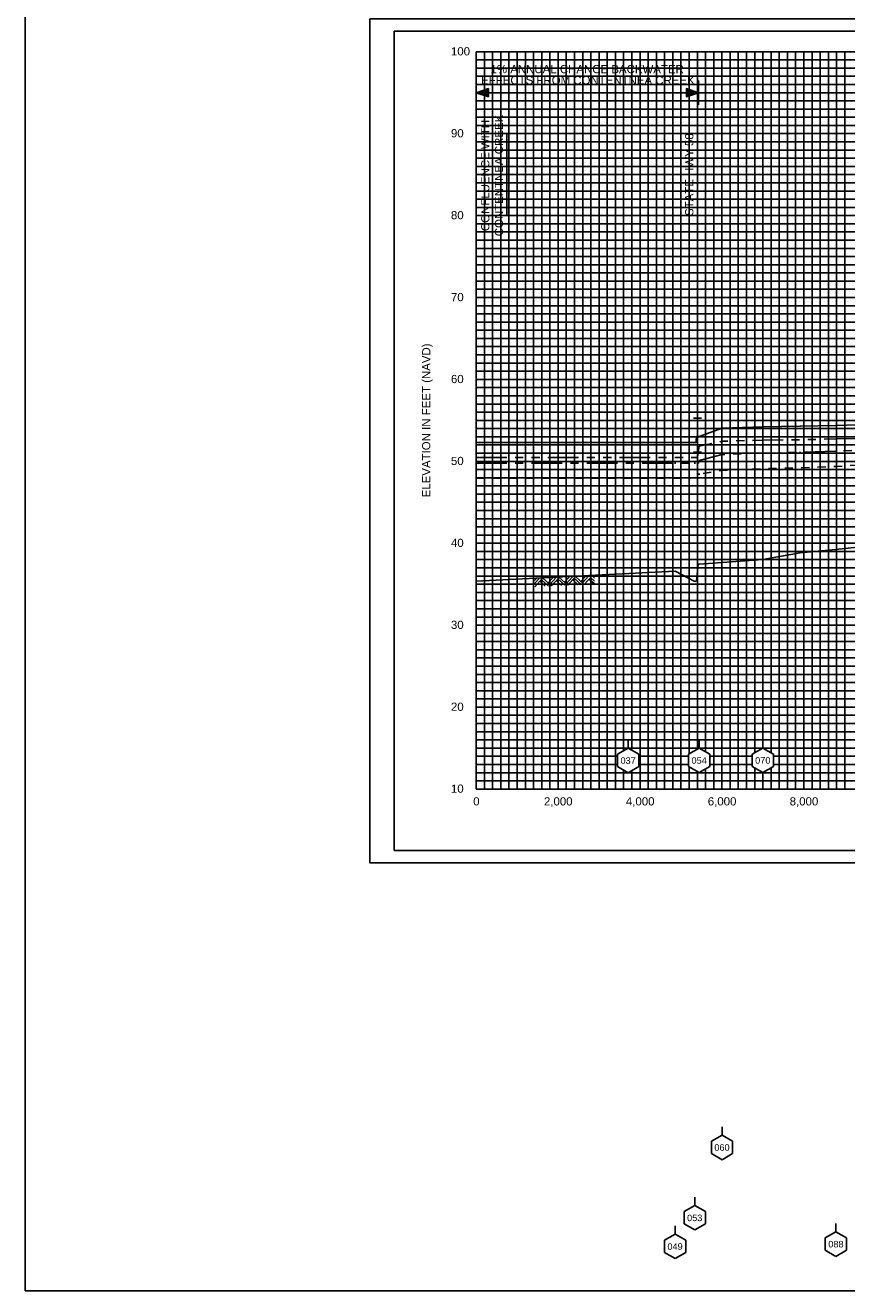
# Model space of a CAD drawing. Header units: inches. Extents: x 8.4 to 99.3, y 18.3 to 56.5.
# Tile 2 of 7: x 8.4 to 18.4, y 33.3 to 48.7. Entities that reach past the tile are written whole.
import ezdxf
from ezdxf.enums import TextEntityAlignment as Align

# ---------------------------------------------------------------- set-up
doc = ezdxf.new("R2010")
doc.units = ezdxf.units.IN
doc.header["$LTSCALE"] = 0.3
doc.header["$MEASUREMENT"] = 0
doc.set_wipeout_variables(frame=1)
for name, pattern in [('CENTER', [2, 1.25, -0.25, 0.25, -0.25]), ('DOT', [0.25, 0, -0.25]), ('HIDDEN', [0.375, 0.25, -0.125]), ('PHANTOM', [2.5, 1.25, -0.25, 0.25, -0.25, 0.25, -0.25])]:
    doc.linetypes.add(name, pattern=pattern)
doc.layers.get('0').update_dxf_attribs({"color": 3, "plot": 0})
for name, color, linetype in [('1', 5, 'Continuous'), ('2', 50, 'Continuous'), ('3', 9, 'DOT'), ('ROCK', 7, 'Continuous'), ('STREAM', 5, 'Continuous'), ('STRUCTURE', 30, 'Continuous'), ('TEXT', 255, 'Continuous'), ('WS10', 4, 'HIDDEN'), ('WS100', 5, 'PHANTOM'), ('WS50', 1, 'CENTER'), ('WS500', 1, 'Continuous'), ('XSEC', 7, 'Continuous')]:
    doc.layers.add(name, color=color, linetype=linetype)
doc.styles.add('ARIAL', font='ARIAL.TTF')
doc.styles.add('xs', font='ARIAL.TTF')

# ---------------------------------------------------------------- blocks, each defined once
blk = doc.blocks.new('rock')
at = {"layer": 'STREAM'}
for p, q in [((0.171, 0.001), (0.147, -0.023)), ((0.209, 0.001), (0.147, -0.061)), ((0.247, 0.001), (0.147, -0.099)), ((0.251, 0.001), (0.351, -0.099)), ((0.375, 0.001), (0.313, -0.061)), ((0.413, 0.001), (0.332, -0.08)), ((0.451, 0.001), (0.351, -0.099)), ((0.451, 0.001), (0.551, -0.099)), ((0.575, 0.001), (0.513, -0.061)), ((0.613, 0.001), (0.532, -0.08)), ((0.651, 0.001), (0.551, -0.099)), ((0.651, 0.001), (0.751, -0.099)), ((0.776, 0.001), (0.713, -0.061)), ((0.813, 0.001), (0.732, -0.08)), ((0.851, 0.001), (0.751, -0.099)), ((0.851, 0.001), (0.88, -0.028)), ((0.211, -0.034), (0.275, -0.099)), ((0.23, -0.016), (0.313, -0.099)), ((0.413, -0.036), (0.475, -0.099)), ((0.432, -0.018), (0.513, -0.099)), ((0.613, -0.036), (0.676, -0.099)), ((0.632, -0.018), (0.713, -0.099)), ((0.813, -0.036), (0.876, -0.099)), ((0.832, -0.018), (0.88, -0.066))]:
    blk.add_line(p, q, dxfattribs=at)
blk = doc.blocks.new('wipeout')
blk.add_wipeout([(0, 0.15), (-0.129917, 0.075), (-0.129917, -0.075), (0, -0.15), (0.129917, -0.075), (0.129917, 0.075)])
blk = doc.blocks.new('xsec')
blk.add_line((0, 0.35), (0, 0.25))
blk.add_blockref('wipeout', (0, 0.1))
for p, q in [((-0.13, 0.175), (0, 0.25)), ((-0.13, 0.025), (-0.13, 0.175)), ((0.13, 0.175), (0, 0.25)), ((0, 0.25), (0, 0.25)), ((0.13, 0.025), (0.13, 0.175)), ((0, -0.05), (-0.13, 0.025)), ((0, -0.05), (0.13, 0.025))]:
    blk.add_line(p, q)

msp = doc.modelspace()

# ---------------------------------------------------------------- linework, layer by layer
at = {"layer": '1'}
for p, q in [((12.886, 48.627), (12.886, 38.627)), ((28.386, 48.627), (12.886, 48.627)), ((12.886, 38.627), (12.886, 38.627)), ((12.886, 38.627), (28.386, 38.627)), ((12.886, 38.627), (12.886, 38.627))]:
    msp.add_line(p, q, dxfattribs=at)
at = {"layer": '2', "color": 50}
for p, q in [((13.886, 39.377), (13.886, 48.377)), ((13.886, 48.377), (26.886, 48.377)), ((14.886, 39.377), (14.886, 48.377)), ((15.886, 39.377), (15.886, 48.377)), ((16.886, 39.377), (16.886, 48.377)), ((17.886, 39.377), (17.886, 48.377)), ((13.886, 46.377), (26.886, 46.377)), ((13.886, 45.377), (26.886, 45.377)), ((13.886, 44.377), (26.886, 44.377)), ((13.886, 43.377), (26.886, 43.377)), ((13.886, 42.377), (26.886, 42.377)), ((13.886, 41.377), (26.886, 41.377)), ((13.886, 40.377), (23.886, 40.377)), ((13.886, 39.377), (26.886, 39.377))]:
    msp.add_line(p, q, dxfattribs=at)
at = {"layer": '2', "color": 50, "linetype": 'Continuous'}
msp.add_line((13.886, 47.377), (26.886, 47.377), dxfattribs=at)
at = {"layer": '3', "color": 8, "linetype": 'Continuous'}
for p, q in [((13.986, 39.377), (13.986, 48.377)), ((14.086, 39.377), (14.086, 48.377)), ((14.186, 39.377), (14.186, 48.377)), ((14.286, 39.377), (14.286, 48.377)), ((14.386, 39.377), (14.386, 48.377)), ((14.486, 39.377), (14.486, 48.377)), ((14.586, 39.377), (14.586, 48.377)), ((14.686, 39.377), (14.686, 48.377)), ((14.786, 39.377), (14.786, 48.377)), ((14.986, 39.377), (14.986, 48.377)), ((15.086, 39.377), (15.086, 48.377)), ((15.186, 39.377), (15.186, 48.377)), ((15.286, 39.377), (15.286, 48.377)), ((15.386, 39.377), (15.386, 48.377)), ((15.486, 39.377), (15.486, 48.377)), ((15.586, 39.377), (15.586, 48.377)), ((15.686, 39.377), (15.686, 48.377)), ((15.786, 39.377), (15.786, 48.377)), ((15.986, 39.377), (15.986, 48.377)), ((16.086, 39.377), (16.086, 48.377)), ((16.186, 39.377), (16.186, 48.377)), ((16.286, 39.377), (16.286, 48.377)), ((16.386, 39.377), (16.386, 48.377)), ((16.486, 39.377), (16.486, 48.377)), ((16.586, 39.377), (16.586, 48.377)), ((16.686, 39.377), (16.686, 48.377)), ((16.786, 39.377), (16.786, 48.377)), ((16.986, 39.377), (16.986, 48.377)), ((17.086, 39.377), (17.086, 48.377)), ((17.186, 39.377), (17.186, 48.377)), ((17.286, 39.377), (17.286, 48.377)), ((17.386, 39.377), (17.386, 48.377)), ((17.486, 39.377), (17.486, 48.377)), ((17.586, 39.377), (17.586, 48.377)), ((17.686, 39.377), (17.686, 48.377)), ((17.786, 39.377), (17.786, 48.377)), ((17.986, 39.377), (17.986, 48.377)), ((18.086, 39.377), (18.086, 48.377)), ((18.186, 39.377), (18.186, 48.377)), ((18.286, 39.377), (18.286, 48.377)), ((18.386, 39.377), (18.386, 48.377)), ((13.886, 48.277), (26.886, 48.277)), ((13.886, 48.177), (26.886, 48.177)), ((13.886, 48.077), (26.886, 48.077)), ((13.886, 47.977), (26.886, 47.977)), ((13.886, 47.877), (26.886, 47.877)), ((13.886, 47.777), (26.886, 47.777)), ((13.886, 47.677), (26.886, 47.677)), ((13.886, 47.577), (26.886, 47.577)), ((13.886, 47.477), (26.886, 47.477)), ((13.886, 47.277), (26.886, 47.277)), ((13.886, 47.177), (26.886, 47.177)), ((13.886, 47.077), (26.886, 47.077)), ((13.886, 46.977), (26.886, 46.977)), ((13.886, 46.877), (26.886, 46.877)), ((13.886, 46.777), (26.886, 46.777)), ((13.886, 46.677), (26.886, 46.677)), ((13.886, 46.577), (26.886, 46.577)), ((13.886, 46.477), (26.886, 46.477)), ((13.886, 46.277), (26.886, 46.277)), ((13.886, 46.177), (26.886, 46.177)), ((13.886, 46.077), (26.886, 46.077)), ((13.886, 45.977), (26.886, 45.977)), ((13.886, 45.877), (26.886, 45.877)), ((13.886, 45.777), (26.886, 45.777)), ((13.886, 45.677), (26.886, 45.677)), ((13.886, 45.577), (26.886, 45.577)), ((13.886, 45.477), (26.886, 45.477)), ((13.886, 45.277), (26.886, 45.277)), ((13.886, 45.177), (26.886, 45.177)), ((13.886, 45.077), (26.886, 45.077)), ((13.886, 44.977), (26.886, 44.977)), ((13.886, 44.877), (26.886, 44.877)), ((13.886, 44.777), (26.886, 44.777)), ((13.886, 44.677), (26.886, 44.677)), ((13.886, 44.577), (26.886, 44.577)), ((13.886, 44.477), (26.886, 44.477)), ((13.886, 44.277), (26.886, 44.277)), ((13.886, 44.177), (26.886, 44.177)), ((13.886, 44.077), (26.886, 44.077)), ((13.886, 43.977), (26.886, 43.977)), ((13.886, 43.877), (26.886, 43.877)), ((13.886, 43.777), (26.886, 43.777)), ((13.886, 43.677), (26.886, 43.677)), ((13.886, 43.577), (26.886, 43.577)), ((13.886, 43.477), (26.886, 43.477)), ((13.886, 43.277), (26.886, 43.277)), ((13.886, 43.177), (26.886, 43.177)), ((13.886, 43.077), (26.886, 43.077)), ((13.886, 42.977), (26.886, 42.977)), ((13.886, 42.877), (26.886, 42.877)), ((13.886, 42.777), (26.886, 42.777)), ((13.886, 42.677), (26.886, 42.677)), ((13.886, 42.577), (26.886, 42.577)), ((13.886, 42.477), (26.886, 42.477)), ((13.886, 42.277), (26.886, 42.277)), ((13.886, 42.177), (26.886, 42.177)), ((13.886, 42.077), (26.886, 42.077)), ((13.886, 41.977), (26.886, 41.977)), ((13.886, 41.877), (26.886, 41.877)), ((13.886, 41.777), (26.886, 41.777)), ((13.886, 41.677), (26.886, 41.677)), ((13.886, 41.577), (26.886, 41.577)), ((13.886, 41.477), (26.886, 41.477)), ((13.886, 41.277), (23.886, 41.277)), ((13.886, 41.177), (23.886, 41.177)), ((13.886, 41.077), (23.886, 41.077)), ((13.886, 40.977), (23.886, 40.977)), ((13.886, 40.877), (23.886, 40.877)), ((13.886, 40.777), (23.886, 40.777)), ((13.886, 40.677), (23.886, 40.677)), ((13.886, 40.577), (23.886, 40.577)), ((13.886, 40.477), (23.886, 40.477)), ((13.886, 40.277), (23.886, 40.277)), ((13.886, 40.177), (23.886, 40.177)), ((13.886, 40.077), (23.886, 40.077)), ((13.886, 39.977), (23.886, 39.977)), ((13.886, 39.877), (23.886, 39.877)), ((13.886, 39.777), (23.886, 39.777)), ((13.886, 39.677), (23.886, 39.677)), ((13.886, 39.577), (23.886, 39.577)), ((13.886, 39.477), (23.886, 39.477))]:
    msp.add_line(p, q, dxfattribs=at)
at = {"layer": 'STREAM'}
msp.add_lwpolyline([(13.886, 41.916), (16.314, 42.035), (16.554, 41.912), (16.577, 41.918), (16.597, 42.122), (16.608, 42.122), (16.887, 42.142), (17.385, 42.177), (17.842, 42.26), (18.278, 42.3), (18.541, 42.328)], dxfattribs=at)
at = {"layer": 'STRUCTURE'}
for p, q in [((16.537, 43.905), (16.637, 43.905)), ((16.587, 43.489), (16.587, 43.905)), ((16.537, 43.489), (16.637, 43.489))]:
    msp.add_line(p, q, dxfattribs=at)
msp.add_lwpolyline([(8.381, 56.531), (57.377, 56.531), (57.377, 33.254), (8.381, 33.254)], close=True, dxfattribs=at)
at = {"layer": 'TEXT'}
for p, q in [((13.886, 48.027), (13.886, 47.727)), ((13.886, 47.977), (13.886, 47.777)), ((16.602, 48.027), (16.602, 47.727)), ((13.886, 47.877), (16.602, 47.877))]:
    msp.add_line(p, q, dxfattribs=at)
for points in [[(13.886, 47.877), (14.036, 47.927), (14.036, 47.827), (13.886, 47.877)], [(16.602, 47.877), (16.452, 47.927), (16.452, 47.827), (16.602, 47.877)], [(16.587, 46.377), (16.587, 47.377), (16.587, 47.377)]]:
    msp.add_lwpolyline(points, dxfattribs=at)
at = {"layer": 'TEXT', "elevation": -10}
msp.add_lwpolyline([(14.261, 46.377), (14.261, 47.377), (14.261, 47.377)], dxfattribs=at)
at = {"layer": 'TEXT'}
for points in [[(14.036, 47.927), (13.886, 47.877), (14.036, 47.827)], [(16.452, 47.927), (16.452, 47.827), (16.602, 47.877)]]:
    msp.add_solid(points, dxfattribs=at)
at = {"layer": 'WS10', "flags": 128}
msp.add_lwpolyline([(13.886, 43.17), (16.314, 43.17), (16.314, 43.17), (16.501, 43.17), (16.501, 43.17), (16.554, 43.177), (16.554, 43.177), (16.577, 43.177), (16.577, 43.177), (16.597, 43.184), (16.597, 43.184), (16.608, 43.22), (16.608, 43.22), (16.887, 43.267), (16.887, 43.267), (17.385, 43.288), (17.385, 43.288), (17.842, 43.297), (17.842, 43.297), (18.278, 43.314), (18.278, 43.314), (18.541, 43.332), (18.541, 43.332), (18.76, 43.354), (18.76, 43.354), (19.206, 43.389), (19.206, 43.389), (19.617, 43.428), (19.617, 43.428), (19.981, 43.46), (19.981, 43.46), (20.312, 43.489), (20.312, 43.489), (20.648, 43.546), (20.648, 43.546), (20.947, 43.623), (20.947, 43.623), (21.099, 43.648), (21.099, 43.648), (21.114, 43.649), (21.114, 43.649), (21.129, 43.671), (21.129, 43.671), (21.134, 43.715), (21.134, 43.715), (21.354, 43.792), (21.354, 43.792), (21.589, 43.818), (21.589, 43.818), (21.992, 43.837), (21.992, 43.837), (22.285, 43.864), (22.285, 43.864), (22.652, 43.885), (22.652, 43.885), (23.103, 43.904), (23.103, 43.904), (23.7, 43.942), (23.7, 43.942), (24.299, 44.086), (24.299, 44.086), (24.723, 44.108), (24.723, 44.108), (25.144, 44.12), (25.144, 44.12), (25.558, 44.166), (25.558, 44.166), (25.945, 44.203), (25.945, 44.203), (26.44, 44.273), (26.44, 44.273), (26.7, 44.323), (26.886, 44.377), (26.886, 44.377), (26.886, 44.377)], dxfattribs=at)
at = {"layer": 'WS100', "flags": 128}
msp.add_lwpolyline([(13.886, 43.423), (16.588, 43.423), (16.597, 43.489), (16.597, 43.489), (16.608, 43.561), (16.608, 43.561), (16.887, 43.623), (16.887, 43.623), (17.385, 43.636), (17.385, 43.636), (17.842, 43.641), (17.842, 43.641), (18.278, 43.65), (18.278, 43.65), (18.541, 43.658), (18.541, 43.658), (18.76, 43.668), (18.76, 43.668), (19.206, 43.686), (19.206, 43.686), (19.617, 43.702), (19.617, 43.702), (19.981, 43.72), (19.981, 43.72), (20.312, 43.741), (20.312, 43.741), (20.648, 43.773), (20.648, 43.773), (20.947, 43.819), (20.947, 43.819), (21.099, 43.844), (21.099, 43.844), (21.114, 43.863), (21.114, 43.863), (21.129, 43.959), (21.129, 43.959), (21.134, 43.959), (21.134, 43.959), (21.354, 44.031), (21.354, 44.031), (21.589, 44.058), (21.589, 44.058), (21.992, 44.078), (21.992, 44.078), (22.285, 44.107), (22.285, 44.107), (22.652, 44.126), (22.652, 44.126), (23.103, 44.141), (23.103, 44.141), (23.7, 44.169), (23.7, 44.169), (24.299, 44.313), (24.299, 44.313), (24.723, 44.339), (24.723, 44.339), (25.144, 44.352), (25.144, 44.352), (25.558, 44.394), (25.558, 44.394), (25.945, 44.431), (25.945, 44.431), (26.44, 44.488), (26.44, 44.488), (26.7, 44.535), (26.886, 44.584), (26.886, 44.584), (26.886, 44.584)], dxfattribs=at)
at = {"layer": 'WS50', "flags": 128}
msp.add_lwpolyline([(13.886, 43.354), (16.314, 43.354), (16.314, 43.354), (16.554, 43.354), (16.554, 43.354), (16.577, 43.354), (16.577, 43.354), (16.597, 43.354), (16.597, 43.354), (16.602, 43.354), (16.602, 43.354), (16.608, 43.389), (16.608, 43.389), (16.887, 43.459), (16.887, 43.459), (17.385, 43.478), (17.385, 43.478), (17.842, 43.487), (17.842, 43.487), (18.278, 43.5), (18.278, 43.5), (18.541, 43.513), (18.541, 43.513), (18.76, 43.529), (18.76, 43.529), (19.206, 43.558), (19.206, 43.558), (19.617, 43.59), (19.617, 43.59), (19.981, 43.616), (19.981, 43.616), (20.312, 43.644), (20.312, 43.644), (20.648, 43.689), (20.648, 43.689), (20.947, 43.748), (20.947, 43.748), (21.099, 43.775), (21.099, 43.775), (21.114, 43.775), (21.114, 43.775), (21.129, 43.873), (21.129, 43.873), (21.134, 43.873), (21.134, 43.873), (21.354, 43.952), (21.354, 43.952), (21.589, 43.98), (21.589, 43.98), (21.992, 44), (21.992, 44), (22.285, 44.029), (22.285, 44.029), (22.652, 44.049), (22.652, 44.049), (23.103, 44.065), (23.103, 44.065), (23.7, 44.094), (23.7, 44.094), (24.299, 44.245), (24.299, 44.245), (24.723, 44.269), (24.723, 44.269), (25.144, 44.282), (25.144, 44.282), (25.558, 44.327), (25.558, 44.327), (25.945, 44.366), (25.945, 44.366), (26.44, 44.425), (26.44, 44.425), (26.7, 44.471), (26.886, 44.522), (26.886, 44.522), (26.886, 44.522)], dxfattribs=at)
at = {"layer": 'WS500'}
msp.add_lwpolyline([(13.886, 43.606), (16.568, 43.606), (16.571, 43.628), (16.571, 43.628), (16.577, 43.679), (16.577, 43.679), (16.597, 43.679), (16.597, 43.679), (16.608, 43.679), (16.608, 43.679), (16.887, 43.782), (16.887, 43.782), (17.385, 43.798), (17.385, 43.798), (17.842, 43.805), (17.842, 43.805), (18.278, 43.814), (18.278, 43.814), (18.541, 43.823)], dxfattribs=at)

# ---------------------------------------------------------------- block references
at = {"layer": 'ROCK', "color": 1, "rotation": 2.672189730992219}
msp.add_blockref('rock', (14.45, 41.939), dxfattribs=at)

# ---------------------------------------------------------------- texts
at = {"layer": 'TEXT', "style": 'ARIAL'}
for s, p in [(' 100', (13.539, 48.332)), (' 90', (13.539, 47.332)), (' 80', (13.539, 46.332)), (' 70', (13.539, 45.332)), (' 60', (13.539, 44.332)), (' 50', (13.539, 43.332)), (' 40', (13.539, 42.332)), (' 30', (13.539, 41.332)), (' 20', (13.539, 40.332)), (' 10', (13.539, 39.332))]:
    msp.add_text(s, height=0.1, dxfattribs=at).set_placement(p)
for s, p in [('1%%% ANNUAL CHANCE BACKWATER', (15.241, 48.115, 1)), ('EFFECTS FROM CONTENTNEA CREEK', (15.25, 47.979, 1)), ('0', (13.889, 39.177)), ('2,000', (14.888, 39.177)), ('4,000', (15.888, 39.177)), ('6,000', (16.888, 39.177)), ('8,000', (17.888, 39.177))]:
    msp.add_text(s, height=0.1, dxfattribs=at).set_placement(p, align=Align.CENTER)
for s, p in [('STATE HWY 58', (16.537, 46.877)), ('ELEVATION IN FEET (NAVD)', (13.326, 43.877))]:
    msp.add_text(s, height=0.1, rotation=90, dxfattribs=at).set_placement(p, align=Align.CENTER)
at = {"layer": 'TEXT', "insert": (13.947, 46.866), "char_height": 0.1, "width": 2.1677, "attachment_point": 2, "rotation": 90, "style": 'ARIAL'}
msp.add_mtext('CONFLUENCE WITH\\P\\pi-0.4,l0.4;CONTENTNEA CREEK', dxfattribs=at)

# ---------------------------------------------------------------- next in the draw order: block references
at = {"layer": 'XSEC', "color": 3}
for p in [(15.741, 39.627), (16.608, 39.628), (17.385, 39.628), (16.887, 34.903), (16.314, 33.695), (18.278, 33.723)]:
    msp.add_blockref('xsec', p, dxfattribs=at)

# ---------------------------------------------------------------- next in the draw order: linework, layer by layer
at = {"color": 252}
msp.add_lwpolyline([(12.586, 48.777), (28.686, 48.777), (28.686, 38.477), (12.586, 38.477)], close=True, dxfattribs=at)

# ---------------------------------------------------------------- next in the draw order: block references
at = {"layer": 'XSEC', "color": 3}
msp.add_blockref('xsec', (16.554, 34.045), dxfattribs=at)

# ---------------------------------------------------------------- next in the draw order: texts
at = {"layer": 'TEXT', "style": 'xs'}
for s, p in [('037', (15.741, 39.725, 1)), ('054', (16.608, 39.726, 1)), ('070', (17.385, 39.727, 1)), ('060', (16.887, 35.002, 1)), ('049', (16.314, 33.793, 1)), ('088', (18.278, 33.822, 1))]:
    msp.add_text(s, height=0.08, dxfattribs=at).set_placement(p, align=Align.MIDDLE_CENTER)

# ---------------------------------------------------------------- next in the draw order: texts
msp.add_text('053', height=0.08, dxfattribs=at).set_placement((16.554, 34.143, 1), align=Align.MIDDLE_CENTER)

doc.saveas('drawing.dxf')
